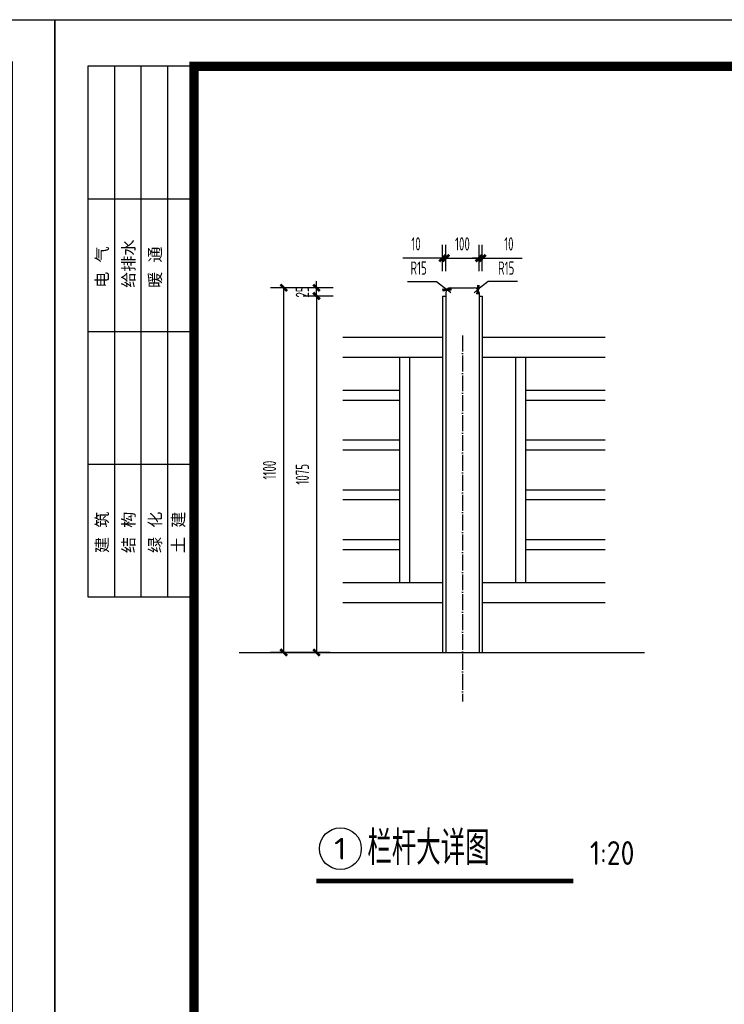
# Model space of a CAD drawing. Extents: x 40412 to 208412, y 14720 to 44420.
# Tile 6 of 8: x 165885 to 176507, y 29570 to 44420. Entities that reach past the tile are written whole.
import ezdxf
from ezdxf.enums import TextEntityAlignment as Align

# ---------------------------------------------------------------- set-up
doc = ezdxf.new("R2010")
doc.units = 0
doc.header["$LTSCALE"] = 1000
doc.header["$MEASUREMENT"] = 0
doc.linetypes.add('ACAD_ISO04W100', pattern=[30, 24, -3, 0, -3])
for name, color, linetype in [('DIM_SYMB', 3, 'Continuous'), ('PUB_TEXT', 7, 'Continuous'), ('S-T', 1, 'Continuous')]:
    doc.layers.add(name, color=color, linetype=linetype)
doc.styles.add('AHZ', font='sysz.shx', dxfattribs={"width": 0.7, "bigfont": 'syfs.shx'})
doc.styles.add('ARIAL', font='arial.ttf', dxfattribs={"width": 0.8})
doc.styles.get("Standard").update_dxf_attribs({"font": 'gbenor.shx', "bigfont": 'gbcbig.shx'})
doc.dimstyles.new('01', dxfattribs={"dimtxt": 200, "dimasz": 100, "dimexe": 200, "dimexo": 200, "dimgap": 100, "dimtad": 1, "dimtoh": 1, "dimdec": 0, "dimtxsty": 'AHZ', "dimblk": 'ARCHTICK', "dimcen": 50, "dimclrd": 3, "dimclre": 3, "dimclrt": 3, "dimadec": 0, "dimazin": 0, "dimtfac": 1, "dimtdec": 0, "dimtmove": 0, "dimatfit": 3, "dimldrblk": 'DOT', "dimfxl": 1, "dimarcsym": 0})

# ---------------------------------------------------------------- blocks, each defined once
blk = doc.blocks.new('A$C3E974239')
for p, q in [((500, 28997), (500, 20997)), ((900, 28997), (900, 20997)), ((1300, 28997), (1300, 20997)), ((1700, 28997), (1700, 20997)), ((500, 26997), (2100, 26997)), ((500, 24997), (2100, 24997)), ((500, 22997), (2100, 22997))]:
    blk.add_line(p, q)
for points in [[(42000, 29700), (42000, 0), (0, 0), (0, 29700)], [(500, 20997), (2100, 20997), (2100, 28997), (500, 28997)]]:
    blk.add_lwpolyline(points, close=True)
at = {"color": 0, "ltscale": 1000, "const_width": 141}
blk.add_lwpolyline([(41300, 29000), (41300, 700), (2100, 700), (2100, 28997)], close=True, dxfattribs=at)
at = {"style": 'ARIAL'}
for s, p in [('给排水', (1203, 25656)), ('电  气', (803, 25656)), ('暖  通', (1603, 25656)), ('建  筑', (803, 21656)), ('结  构', (1203, 21656)), ('绿  化', (1603, 21656)), ('土  建', (1954, 21656))]:
    blk.add_text(s, height=177.9, rotation=90, dxfattribs=at).set_placement(p)
blk = doc.blocks.new('_ArchTick')
at = {"color": 0, "linetype": 'ByBlock', "const_width": 0.4}
blk.add_lwpolyline([(-0.5, -0.5), (0.5, 0.5)], dxfattribs=at)
blk = doc.blocks.new('*D32')
at = {"color": 3, "lineweight": -2, "transparency": 16777216}
for p, q in [((170564, 40377), (169664, 40377)), ((169864, 40377), (169864, 34877)), ((170564, 34877), (169664, 34877))]:
    blk.add_line(p, q, dxfattribs=at)
at = {"layer": 'Defpoints', "color": 0, "transparency": 16777216}
for p in [(170764, 40377), (169864, 34877), (170764, 34877)]:
    blk.add_point(p, dxfattribs=at)
at = {"color": 3, "lineweight": -2, "transparency": 16777216, "xscale": 100, "yscale": 100, "zscale": 100}
for p, rotation in [((169864, 40377), 90), ((169864, 34877), 270)]:
    blk.add_blockref('_ArchTick', p, dxfattribs=dict(at, rotation=rotation))
at = {"color": 3, "transparency": 16777216, "insert": (169650, 37627), "char_height": 200, "attachment_point": 5, "rotation": 90, "style": 'AHZ'}
blk.add_mtext('1100', dxfattribs=at)
blk = doc.blocks.new('_DOT')
at = {"color": 0, "linetype": 'ByBlock'}
blk.add_line((-0.5, 0), (-1, 0), dxfattribs=at)
at = {"color": 0, "linetype": 'ByBlock', "const_width": 0.5}
blk.add_lwpolyline([(-0.25, 0, 1), (0.25, 0, 1)], format="xyb", close=True, dxfattribs=at)
blk = doc.blocks.new('*D33')
at = {"color": 3, "lineweight": -2, "transparency": 16777216}
for p, q in [((170360, 40377), (170360, 40477)), ((170610, 40377), (170160, 40377)), ((170610, 40252), (170160, 40252)), ((170360, 40252), (170360, 40377)), ((170360, 40252), (170360, 40152))]:
    blk.add_line(p, q, dxfattribs=at)
at = {"layer": 'Defpoints', "color": 0, "transparency": 16777216}
for p in [(170360, 40377), (170810, 40377), (170810, 40252)]:
    blk.add_point(p, dxfattribs=at)
at = {"color": 3, "lineweight": -2, "transparency": 16777216, "xscale": 100, "yscale": 100, "zscale": 100}
for p, rotation in [((170360, 40377), 270), ((170360, 40252), 90)]:
    blk.add_blockref('_ArchTick', p, dxfattribs=dict(at, rotation=rotation))
at = {"color": 3, "transparency": 16777216, "insert": (170146, 40314), "char_height": 200, "attachment_point": 5, "rotation": 90, "style": 'AHZ'}
blk.add_mtext('25', dxfattribs=at)
blk = doc.blocks.new('*D34')
at = {"color": 3, "lineweight": -2, "transparency": 16777216}
for p, q in [((170410, 40252), (170160, 40252)), ((170360, 40252), (170360, 34877)), ((170410, 34877), (170160, 34877))]:
    blk.add_line(p, q, dxfattribs=at)
at = {"layer": 'Defpoints', "color": 0, "transparency": 16777216}
for p in [(170610, 40252), (170360, 34877), (170610, 34877)]:
    blk.add_point(p, dxfattribs=at)
at = {"color": 3, "lineweight": -2, "transparency": 16777216, "xscale": 100, "yscale": 100, "zscale": 100}
for p, rotation in [((170360, 40252), 90), ((170360, 34877), 270)]:
    blk.add_blockref('_ArchTick', p, dxfattribs=dict(at, rotation=rotation))
at = {"color": 3, "transparency": 16777216, "insert": (170146, 37564), "char_height": 200, "attachment_point": 5, "rotation": 90, "style": 'AHZ'}
blk.add_mtext('1075', dxfattribs=at)
blk = doc.blocks.new('*D35')
at = {"color": 3, "lineweight": -2, "transparency": 16777216}
for p, q in [((172259, 40630), (172259, 41024)), ((172309, 40630), (172309, 41024)), ((172259, 40824), (171659, 40824)), ((172309, 40824), (172259, 40824)), ((172309, 40824), (172409, 40824))]:
    blk.add_line(p, q, dxfattribs=at)
at = {"layer": 'Defpoints', "color": 0, "transparency": 16777216}
for p in [(172309, 40824), (172259, 40430), (172309, 40430)]:
    blk.add_point(p, dxfattribs=at)
at = {"color": 3, "lineweight": -2, "transparency": 16777216, "xscale": 100, "yscale": 100, "zscale": 100}
blk.add_blockref('_ArchTick', (172259, 40824), dxfattribs=at)
at = {"color": 3, "lineweight": -2, "transparency": 16777216, "xscale": 100, "yscale": 100, "zscale": 100, "rotation": 180}
blk.add_blockref('_ArchTick', (172309, 40824), dxfattribs=at)
at = {"color": 3, "transparency": 16777216, "insert": (171859, 41039), "char_height": 200, "attachment_point": 5, "style": 'AHZ'}
blk.add_mtext('10', dxfattribs=at)
blk = doc.blocks.new('*D36')
at = {"color": 3, "lineweight": -2, "transparency": 16777216}
for p, q in [((172309, 40630), (172309, 41024)), ((172809, 40630), (172809, 41024)), ((172309, 40824), (172809, 40824))]:
    blk.add_line(p, q, dxfattribs=at)
at = {"layer": 'Defpoints', "color": 0, "transparency": 16777216}
for p in [(172809, 40824), (172309, 40430), (172809, 40430)]:
    blk.add_point(p, dxfattribs=at)
at = {"color": 3, "lineweight": -2, "transparency": 16777216, "xscale": 100, "yscale": 100, "zscale": 100, "rotation": 180}
blk.add_blockref('_ArchTick', (172309, 40824), dxfattribs=at)
at = {"color": 3, "lineweight": -2, "transparency": 16777216, "xscale": 100, "yscale": 100, "zscale": 100}
blk.add_blockref('_ArchTick', (172809, 40824), dxfattribs=at)
at = {"color": 3, "transparency": 16777216, "insert": (172559, 41039), "char_height": 200, "attachment_point": 5, "style": 'AHZ'}
blk.add_mtext('100', dxfattribs=at)
blk = doc.blocks.new('*D37')
at = {"color": 3, "lineweight": -2, "transparency": 16777216}
for p, q in [((172809, 40630), (172809, 41024)), ((172859, 40630), (172859, 41024)), ((172809, 40824), (172709, 40824)), ((172809, 40824), (172859, 40824)), ((172859, 40824), (173459, 40824))]:
    blk.add_line(p, q, dxfattribs=at)
at = {"layer": 'Defpoints', "color": 0, "transparency": 16777216}
for p in [(172809, 40824), (172809, 40430), (172859, 40430)]:
    blk.add_point(p, dxfattribs=at)
at = {"color": 3, "lineweight": -2, "transparency": 16777216, "xscale": 100, "yscale": 100, "zscale": 100}
for p, rotation in [((172809, 40824), 1.509109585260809e-09), ((172859, 40824), 180.0000000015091)]:
    blk.add_blockref('_ArchTick', p, dxfattribs=dict(at, rotation=rotation))
at = {"color": 3, "transparency": 16777216, "insert": (173259, 41039), "char_height": 200, "attachment_point": 5, "style": 'AHZ'}
blk.add_mtext('10', dxfattribs=at)
blk = doc.blocks.new('*D38')
at = {"color": 3, "lineweight": -2, "transparency": 16777216}
for p, q in [((172949, 40474), (172792, 40349)), ((173389, 40474), (172949, 40474)), ((172734, 40302), (172792, 40349))]:
    blk.add_line(p, q, dxfattribs=at)
at = {"layer": 'Defpoints', "color": 0, "transparency": 16777216}
for p in [(172734, 40302), (172792, 40349)]:
    blk.add_point(p, dxfattribs=at)
at = {"color": 3, "lineweight": -2, "transparency": 16777216, "xscale": 100, "yscale": 100, "zscale": 100, "rotation": 218.6599942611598}
blk.add_blockref('_ArchTick', (172792, 40349), dxfattribs=at)
at = {"color": 3, "transparency": 16777216, "insert": (173219, 40674), "char_height": 200, "attachment_point": 5, "style": 'AHZ'}
blk.add_mtext('R15', dxfattribs=at)
blk = doc.blocks.new('*D39')
at = {"color": 3, "lineweight": -2, "transparency": 16777216}
for p, q in [((171729, 40474), (172169, 40474)), ((172169, 40474), (172325, 40349)), ((172384, 40302), (172325, 40349))]:
    blk.add_line(p, q, dxfattribs=at)
at = {"layer": 'Defpoints', "color": 0, "transparency": 16777216}
for p in [(172325, 40349), (172384, 40302)]:
    blk.add_point(p, dxfattribs=at)
at = {"color": 3, "lineweight": -2, "transparency": 16777216, "xscale": 100, "yscale": 100, "zscale": 100, "rotation": 321.3400057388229}
blk.add_blockref('_ArchTick', (172325, 40349), dxfattribs=at)
at = {"color": 3, "transparency": 16777216, "insert": (171899, 40674), "char_height": 200, "attachment_point": 5, "style": 'AHZ'}
blk.add_mtext('R15', dxfattribs=at)

msp = doc.modelspace()

# ---------------------------------------------------------------- linework, layer by layer
for p, q in [((172258.9, 40251.9), (172258.9, 34876.9)), ((172258.9, 40251.9), (172308.9, 40251.9)), ((172308.9, 40301.9), (172308.9, 34876.9)), ((172383.9, 40376.9), (172733.9, 40376.9)), ((172808.9, 40301.9), (172808.9, 34876.9)), ((172808.9, 40251.9), (172858.9, 40251.9)), ((172858.9, 40251.9), (172858.9, 34876.9)), ((172258.9, 39626.9), (170754.6, 39626.9)), ((174709.4, 39626.9), (172858.9, 39626.9)), ((172258.9, 39326.9), (170754.6, 39326.9)), ((171608.9, 39326.9), (171608.9, 35926.9)), ((171758.9, 39326.9), (171758.9, 35926.9)), ((174709.4, 39326.9), (172858.9, 39326.9)), ((173358.9, 39326.9), (173358.9, 35926.9)), ((173508.9, 39326.9), (173508.9, 35926.9)), ((171608.9, 38826.9), (170754.6, 38826.9)), ((174709.4, 38826.9), (173508.9, 38826.9)), ((171608.9, 38676.9), (170754.6, 38676.9)), ((174709.4, 38676.9), (173508.9, 38676.9)), ((171608.9, 38076.9), (170754.6, 38076.9)), ((174709.4, 38076.9), (173508.9, 38076.9)), ((171608.9, 37926.9), (170754.6, 37926.9)), ((174709.4, 37926.9), (173508.9, 37926.9)), ((171608.9, 37326.9), (170754.6, 37326.9)), ((174709.4, 37326.9), (173508.9, 37326.9)), ((171608.9, 37176.9), (170754.6, 37176.9)), ((174709.4, 37176.9), (173508.9, 37176.9)), ((171608.9, 36576.9), (170754.6, 36576.9)), ((174709.4, 36576.9), (173508.9, 36576.9)), ((171608.9, 36426.9), (170754.6, 36426.9)), ((174709.4, 36426.9), (173508.9, 36426.9)), ((172258.9, 35926.9), (170754.6, 35926.9)), ((174709.4, 35926.9), (172858.9, 35926.9)), ((172258.9, 35626.9), (170754.6, 35626.9)), ((174709.4, 35626.9), (172858.9, 35626.9)), ((169195.3, 34876.9), (175305, 34876.9))]:
    msp.add_line(p, q)
for centre, start, end in [((172383.9, 40301.9), 90, 180), ((172733.9, 40301.9), 360, 90)]:
    msp.add_arc(centre, 75, start, end)
at = {"layer": 'DIM_SYMB', "const_width": 70}
msp.add_lwpolyline([(170355.9, 31430.7), (174230.6, 31430.7)], dxfattribs=at)
at = {"layer": 'PUB_TEXT'}
msp.add_circle((170719.7, 31917.7, -700000), 315, dxfattribs=at)
at = {"layer": 'S-T', "color": 1, "linetype": 'ACAD_ISO04W100', "ltscale": 0.01}
msp.add_line((172558.9, 39656.1), (172558.9, 34135.9), dxfattribs=at)

# ---------------------------------------------------------------- block references
for p in [(124412.1, 14720.3), (166412.1, 14720.3)]:
    msp.add_blockref('A$C3E974239', p)

# ---------------------------------------------------------------- texts
at = {"layer": 'PUB_TEXT'}
for s, height, p in [('栏杆大详图', 512.2, (171125.3, 31673.1, -700000)), ('1:20', 358.54, (174482, 31673.1, -700000))]:
    msp.add_text(s, height=height, dxfattribs=at).set_placement(p)
at = {"layer": 'PUB_TEXT', "width": 2.029397}
msp.add_text('1', height=325.3, dxfattribs=at).set_placement((170623.4, 31755, -700000), (170816, 31755, -700000), align=Align.FIT)

# ---------------------------------------------------------------- dimensions: what is measured, and where the dimension line sits
for base, p1, p2, angle, picture, middle in [((172308.9, 40824.2), (172258.9, 40430.2), (172308.9, 40430.2), 360, '*D35', (171858.9, 40824.2)), ((172808.9, 40824.2), (172308.9, 40430.2), (172808.9, 40430.2), 360, '*D36', (172558.9, 40824.2)), ((172808.9, 40824.2), (172858.9, 40430.2), (172808.9, 40430.2), 180, '*D37', (173258.9, 40824.2)), ((170359.8, 40376.8), (170810.1, 40251.9), (170810.1, 40376.8), 90, '*D33', (170359.8, 40314.3))]:
    dim = msp.add_linear_dim(base=base, p1=p1, p2=p2, angle=angle, dimstyle='01', override={"dimlfac": 0.2})
    dim.commit()
    dim.dimension.update_dxf_attribs({"geometry": picture, "text_midpoint": middle, "dimtype": 161})
for center, mpoint, picture, middle in [((172383.9, 40301.9), (172325.4, 40348.7), '*D39', (171899.2, 40673.7)), ((172733.9, 40301.9), (172792.5, 40348.7), '*D38', (173218.7, 40673.7))]:
    dim = msp.add_radius_dim(center=center, mpoint=mpoint, dimstyle='01', override={"dimlfac": 0.2})
    dim.commit()
    dim.dimension.update_dxf_attribs({"geometry": picture, "text_midpoint": middle})
for p1, p2, distance, picture, middle in [((170764.3, 40376.9), (170764.3, 34876.9), -900.4, '*D32', (169649.6, 37626.9)), ((170610.1, 40251.9), (170610.1, 34876.9), -250.3, '*D34', (170145.5, 37564.4))]:
    dim = msp.add_aligned_dim(p1=p1, p2=p2, distance=distance, dimstyle='01', override={"dimlfac": 0.2})
    dim.commit()
    dim.dimension.update_dxf_attribs({"geometry": picture, "text_midpoint": middle})

doc.saveas('drawing.dxf')
